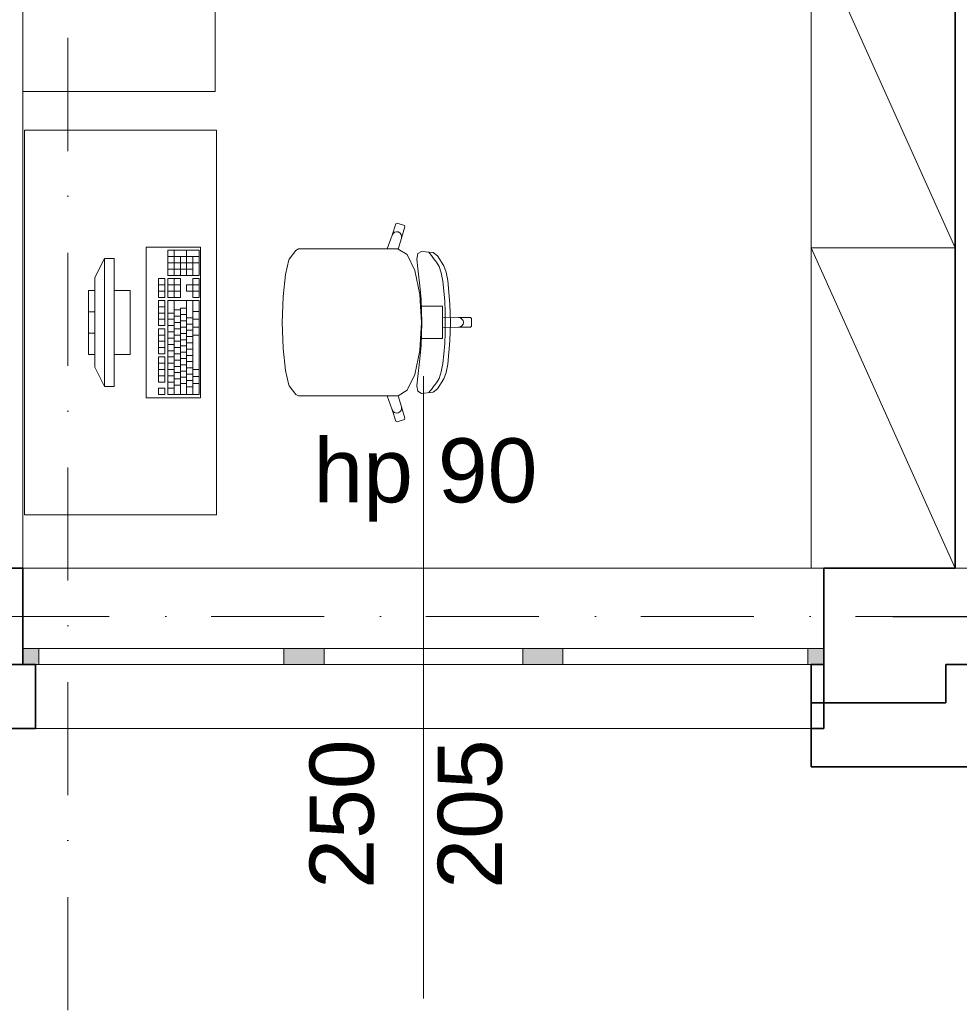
# Model space of a CAD drawing. Header units: millimetres. Extents: x -34676 to 172266, y 39940 to 476087.
# Tile 231 of 256: x 46791 to 49723, y 381900 to 384973. Entities that reach past the tile are written whole.
import ezdxf

# ---------------------------------------------------------------- set-up
doc = ezdxf.new("R2010")
doc.units = ezdxf.units.MM
doc.header["$MEASUREMENT"] = 0
doc.linetypes.add('Kropki i Kreski', pattern=[6.702778, 3.527778, -1.763889, 0, -1.411111])
for name, color, linetype in [('#podkład', 252, 'Continuous'), ('- A - ocieplenie', 7, 'Continuous'), ('- ZT- opisy', 7, 'Continuous'), ('Konstrukcja - Siatka mod', 7, 'Continuous'), ('Konstrukcja - Stropy', 7, 'Continuous'), ('Konstrukcja - Ściany działowe', 7, 'Continuous'), ('Konstrukcja - Ściany zewnętrzne', 7, 'Continuous'), ('Okna Archicada', 7, 'Continuous'), ('Wnętrze - Umeblowanie', 7, 'Continuous'), ('Znaczniki okien Archicada', 7, 'Continuous')]:
    doc.layers.add(name, color=color, linetype=linetype)
doc.styles.add('STYL_AUTOMATYCZNY_1', font='arial.ttf')

# ---------------------------------------------------------------- blocks, each defined once
blk = doc.blocks.new('uyd')
at = {"layer": 'Okna Archicada', "linetype": 'Continuous', "lineweight": 13}
for points in [[(46407.6, 173060.5), (46407.6, 173010.5), (46457.6, 173010.5), (46457.6, 173060.5)], [(47272.6, 173010.5), (47272.6, 173060.5), (47222.6, 173060.5), (47222.6, 173010.5)], [(47272.6, 173060.5), (47272.6, 173010.5), (47347.6, 173010.5), (47347.6, 173060.5)], [(48042.6, 173010.5), (48042.6, 173060.5), (47967.6, 173060.5), (47967.6, 173010.5)], [(48042.6, 173060.5), (48042.6, 173010.5), (48092.6, 173010.5), (48092.6, 173060.5)], [(48907.6, 173010.5), (48907.6, 173060.5), (48857.6, 173060.5), (48857.6, 173010.5)]]:
    blk.add_hatch(color=252, dxfattribs=at).paths.add_polyline_path(points)
at = {"layer": '- A - ocieplenie', "color": 252, "linetype": 'Continuous', "lineweight": 35, "ltscale": 100}
for p, q in [((46447.6, 173010.5), (46447.6, 172960.5)), ((48867.6, 173010.5), (48867.6, 172960.5)), ((51024.2, 173010.5), (49287.6, 173010.5)), ((49287.6, 173010.5), (49287.6, 172890.5)), ((46447.6, 172960.5), (46447.6, 172810.5)), ((48867.6, 172960.5), (48867.6, 172810.5)), ((49287.6, 172890.5), (48867.4, 172890.5)), ((48867.4, 172690.5), (49287.6, 172690.5)), ((49487.6, 172690.5), (49287.6, 172690.5))]:
    blk.add_line(p, q, dxfattribs=at)
at = {"layer": '- A - ocieplenie', "color": 252, "linetype": 'Continuous', "lineweight": 35, "ltscale": 100, "flags": 128}
for points in [[(46447.6, 173010.5), (46217.6, 173010.5)], [(48907.6, 173010.5), (48867.6, 173010.5)], [(48907.6, 172810.5), (48907.6, 173010.5)], [(48867.4, 172890.5), (48867.4, 172690.5)], [(46217.6, 172810.5), (46447.6, 172810.5)], [(48867.6, 172810.5), (48907.6, 172810.5)]]:
    blk.add_lwpolyline(points, dxfattribs=at)
at = {"layer": 'Konstrukcja - Siatka mod', "color": 252, "linetype": 'Kropki i Kreski', "lineweight": 13, "ltscale": 100}
for p, q in [((46547.6, 171931.6), (46547.6, 188896.4)), ((20180, 173160.5), (49624.6, 173160.5))]:
    blk.add_line(p, q, dxfattribs=at)
at = {"layer": 'Konstrukcja - Stropy', "color": 252, "linetype": 'Continuous', "lineweight": 13, "ltscale": 100}
blk.add_line((37597.6, 173310.5), (49667.6, 173310.5), dxfattribs=at)
at = {"layer": 'Konstrukcja - Ściany działowe', "color": 252, "linetype": 'Continuous', "lineweight": 13, "ltscale": 100, "flags": 128}
blk.add_lwpolyline([(46407.6, 173310.5), (46407.6, 178180.5)], dxfattribs=at)
at = {"layer": 'Konstrukcja - Ściany działowe', "color": 252, "linetype": 'Continuous', "lineweight": 25, "ltscale": 100, "flags": 128}
blk.add_lwpolyline([(46382.6, 173310.5), (46407.6, 173310.5)], dxfattribs=at)
at = {"layer": 'Konstrukcja - Ściany zewnętrzne', "color": 252, "linetype": 'Continuous', "lineweight": 35, "ltscale": 100}
for p, q in [((49317.6, 178180.5), (49317.6, 173310.5)), ((46407.6, 173060.5), (46407.6, 173310.5)), ((48907.6, 173060.5), (48907.6, 173310.5)), ((49317.6, 173310.5), (48907.6, 173310.5)), ((46407.6, 173010.5), (46407.6, 173060.5)), ((48907.6, 173010.5), (48907.6, 173060.5)), ((49287.6, 173010.5), (49317.6, 173010.5)), ((49817.6, 173010.5), (49317.6, 173010.5))]:
    blk.add_line(p, q, dxfattribs=at)
at = {"layer": 'Konstrukcja - Ściany zewnętrzne', "color": 252, "linetype": 'Continuous', "lineweight": 13, "ltscale": 100}
for p, q in [((48907.6, 173010.5), (48907.6, 172890.5)), ((49287.6, 172890.5), (49287.6, 173010.5)), ((48907.6, 172890.5), (49287.6, 172890.5))]:
    blk.add_line(p, q, dxfattribs=at)
at = {"layer": 'Konstrukcja - Ściany zewnętrzne', "color": 252, "linetype": 'Continuous', "lineweight": 35, "ltscale": 100, "flags": 128}
for points in [[(46407.6, 173310.5), (46257.6, 173310.5)], [(46257.6, 173010.5), (46407.6, 173010.5)]]:
    blk.add_lwpolyline(points, dxfattribs=at)
at = {"layer": 'Okna Archicada', "color": 252, "linetype": 'Continuous', "lineweight": 13, "ltscale": 100}
for p, q in [((46407.6, 173310.5), (48907.6, 173310.5)), ((46407.6, 173060.5), (46457.6, 173060.5)), ((46457.6, 173060.5), (46457.6, 173010.5)), ((46457.6, 173060.5), (47222.6, 173060.5)), ((47222.6, 173010.5), (47222.6, 173060.5)), ((47222.6, 173060.5), (47272.6, 173060.5)), ((47272.6, 173060.5), (47347.6, 173060.5)), ((47347.6, 173060.5), (47347.6, 173010.5)), ((47347.6, 173060.5), (47967.6, 173060.5)), ((47967.6, 173010.5), (47967.6, 173060.5)), ((47967.6, 173060.5), (48042.6, 173060.5)), ((48042.6, 173060.5), (48092.6, 173060.5)), ((48092.6, 173060.5), (48092.6, 173010.5)), ((48092.6, 173060.5), (48857.6, 173060.5)), ((48857.6, 173010.5), (48857.6, 173060.5)), ((48857.6, 173060.5), (48907.6, 173060.5)), ((46407.6, 173010.5), (48907.6, 173010.5)), ((46457.6, 173010.5), (46407.6, 173010.5)), ((48867.6, 173010.5), (46447.6, 173010.5)), ((47222.6, 173010.5), (46457.6, 173010.5)), ((47272.6, 173010.5), (47222.6, 173010.5)), ((47347.6, 173010.5), (47272.6, 173010.5)), ((47967.6, 173010.5), (47347.6, 173010.5)), ((48042.6, 173010.5), (47967.6, 173010.5)), ((48092.6, 173010.5), (48042.6, 173010.5)), ((48857.6, 173010.5), (48092.6, 173010.5)), ((48907.6, 173010.5), (48857.6, 173010.5)), ((48867.6, 172810.5), (46447.6, 172810.5))]:
    blk.add_line(p, q, dxfattribs=at)
at = {"layer": 'Okna Archicada', "color": 252, "linetype": 'Continuous', "lineweight": 35, "ltscale": 100}
for p, q in [((46407.6, 173060.5), (46407.6, 173310.5)), ((48907.6, 173060.5), (48907.6, 173310.5)), ((46407.6, 173010.5), (46407.6, 173060.5)), ((46407.6, 173010.5), (46407.6, 173060.5)), ((48907.6, 173010.5), (48907.6, 173060.5)), ((48907.6, 173010.5), (48907.6, 173060.5)), ((46447.6, 173010.5), (46447.6, 172960.5)), ((48867.6, 173010.5), (48867.6, 172960.5)), ((46447.6, 172960.5), (46447.6, 172810.5)), ((48867.6, 172960.5), (48867.6, 172810.5))]:
    blk.add_line(p, q, dxfattribs=at)
at = {"layer": 'Wnętrze - Umeblowanie', "color": 252, "linetype": 'Continuous', "lineweight": 13, "ltscale": 100}
for p, q in [((48867.6, 175310.5), (49317.6, 174310.5)), ((48867.6, 175310.5), (48867.6, 173310.5)), ((49317.6, 173310.5), (49317.6, 175310.5)), ((47560.3, 174350.7), (47571.7, 174386.1)), ((47571.7, 174386.1), (47575.5, 174388)), ((47575.5, 174388), (47598.2, 174380.5)), ((47560.3, 174350.7), (47563.2, 174355.8)), ((47563.2, 174355.8), (47567.7, 174359.4)), ((47567.7, 174359.4), (47573.4, 174361)), ((47573.4, 174361), (47579.1, 174360.4)), ((47579.1, 174360.4), (47584.2, 174357.5)), ((47584.2, 174357.5), (47587.9, 174352.8)), ((47587.9, 174352.8), (47589.4, 174347.2)), ((47600.2, 174376.7), (47588.8, 174341.3)), ((47598.2, 174380.5), (47600.2, 174376.7)), ((47544.6, 174307.3), (47560.3, 174350.7)), ((47588.8, 174341.3), (47579.1, 174307.2)), ((47589.4, 174347.2), (47588.8, 174341.3)), ((46957.5, 174303.2), (46860.5, 174303.2)), ((46860.5, 174303.2), (46860.5, 174224.9)), ((46879.9, 174224.9), (46879.9, 174303.2)), ((46918.7, 174224.9), (46918.7, 174303.2)), ((46957.5, 174224.9), (46957.5, 174303.2)), ((47238.6, 174275.9), (47259.8, 174302.7)), ((47259.8, 174302.7), (47268.4, 174307.3)), ((47268.4, 174307.3), (47299.4, 174307.3)), ((47299.4, 174307.3), (47335.5, 174307.3)), ((47335.5, 174307.3), (47544.6, 174307.3)), ((47578.9, 174307.3), (47544.6, 174307.3)), ((47578.9, 174307.3), (47579.1, 174307.2)), ((47579.1, 174307.2), (47606.9, 174289.8)), ((47637.4, 174275.5), (47640.5, 174292.7)), ((47640.5, 174292.7), (47652, 174299.4)), ((47652, 174299.4), (47688.1, 174296.1)), ((47677.6, 174293), (47674.9, 174296.8)), ((47682.7, 174286.8), (47677.6, 174293)), ((47688.1, 174296.1), (47701.3, 174285.6)), ((49317.6, 174310.5), (48867.6, 174310.5)), ((48867.6, 174310.5), (49317.6, 173310.5)), ((46662.3, 174278), (46632.3, 174218)), ((46692.3, 174278), (46662.3, 174278)), ((46662.3, 174278), (46662.3, 173878)), ((46692.3, 173878), (46692.3, 174278)), ((46957.5, 174283.6), (46860.5, 174283.6)), ((46957.5, 174264.1), (46860.5, 174264.1)), ((46899.3, 174224.9), (46899.3, 174283.6)), ((46938.1, 174224.9), (46938.1, 174283.6)), ((47227.1, 174227.9), (47237.8, 174273.8)), ((47237.8, 174273.8), (47238.6, 174275.9)), ((47606.9, 174289.8), (47630.7, 174240.1)), ((47640, 174246.5), (47637.4, 174275.5)), ((47688.9, 174277.7), (47682.7, 174286.8)), ((47698.9, 174266), (47688.9, 174277.7)), ((47706.6, 174252.8), (47698.9, 174266)), ((47701.3, 174285.6), (47721.4, 174254.5)), ((46938.1, 174244.5), (46860.5, 174244.5)), ((47630.7, 174240.1), (47646.6, 174165.7)), ((47645.8, 174201.2), (47640, 174246.5)), ((47712.9, 174232.5), (47706.6, 174252.8)), ((47717.8, 174206.5), (47712.9, 174232.5)), ((47721.4, 174254.5), (47728.6, 174234.6)), ((47728.6, 174234.6), (47733.4, 174208.7)), ((46632.3, 173938), (46632.3, 174218)), ((46850.8, 174215.1), (46831.4, 174215.1)), ((46831.4, 174215.1), (46831.4, 174156.3)), ((46850.8, 174156.3), (46850.8, 174215.1)), ((46860.5, 174224.9), (46957.5, 174224.9)), ((46899.3, 174215.1), (46860.5, 174215.1)), ((46860.5, 174215.1), (46860.5, 174156.3)), ((46879.9, 174156.3), (46879.9, 174215.1)), ((46899.3, 174156.3), (46899.3, 174215.1)), ((46957.5, 174215.1), (46938.1, 174215.1)), ((46938.1, 174215.1), (46938.1, 174195.5)), ((46957.5, 174156.3), (46957.5, 174215.1)), ((47219.9, 174159.1), (47227.1, 174227.9)), ((47650.5, 174150.3), (47645.8, 174201.2)), ((47721.5, 174176.6), (47717.8, 174206.5)), ((47733.4, 174208.7), (47740.4, 174135.5)), ((46632.3, 174178), (46612.3, 174178)), ((46612.3, 174178), (46612.3, 173978)), ((46632.3, 173978), (46632.3, 174178)), ((46742.3, 174178), (46692.3, 174178)), ((46692.3, 174178), (46692.3, 173978)), ((46742.3, 173978), (46742.3, 174178)), ((46850.8, 174195.5), (46831.4, 174195.5)), ((46850.8, 174175.9), (46831.4, 174175.9)), ((46899.3, 174195.5), (46860.5, 174195.5)), ((46899.3, 174175.9), (46860.5, 174175.9)), ((46938.1, 174195.5), (46918.7, 174195.5)), ((46918.7, 174195.5), (46918.7, 174175.9)), ((46918.7, 174175.9), (46938.1, 174175.9)), ((46957.5, 174195.5), (46938.1, 174195.5)), ((46938.1, 174175.9), (46938.1, 174195.5)), ((46938.1, 174175.9), (46938.1, 174156.3)), ((46957.5, 174175.9), (46938.1, 174175.9)), ((47724.1, 174144.1), (47721.5, 174176.6)), ((46831.4, 174156.3), (46850.8, 174156.3)), ((46850.8, 174146.6), (46831.4, 174146.6)), ((46831.4, 174146.6), (46831.4, 174068.2)), ((46850.8, 174068.2), (46850.8, 174146.6)), ((46860.5, 174156.3), (46899.3, 174156.3)), ((46957.5, 174146.6), (46860.5, 174146.6)), ((46860.5, 174146.6), (46860.5, 173852.8)), ((46879.9, 173852.8), (46879.9, 174146.6)), ((46918.7, 173852.8), (46918.7, 174146.6)), ((46938.1, 174156.3), (46957.5, 174156.3)), ((46938.1, 173852.8), (46938.1, 174146.6)), ((46957.5, 173852.8), (46957.5, 174146.6)), ((47217.3, 174078), (47219.8, 174158)), ((47219.8, 174158), (47219.9, 174159.1)), ((47646.6, 174165.7), (47649, 174128.3)), ((47652.8, 174078), (47650.5, 174150.3)), ((47725.5, 174110.7), (47724.1, 174144.1)), ((46632.3, 174111.3), (46612.3, 174111.3)), ((46850.8, 174127), (46831.4, 174127)), ((46850.8, 174107.4), (46831.4, 174107.4)), ((46879.9, 174107.4), (46860.5, 174107.4)), ((46899.3, 174117.2), (46879.9, 174117.2)), ((46899.3, 173852.8), (46899.3, 174122.1)), ((46918.7, 174122.1), (46899.3, 174122.1)), ((46957.5, 174112.3), (46938.1, 174112.3)), ((47649, 174128.3), (47652.2, 174078)), ((47649, 174128.3), (47687.7, 174128.3)), ((47687.7, 174128.3), (47717.6, 174128.3)), ((47717.6, 174128.3), (47717.6, 174094.9)), ((47726, 174078), (47725.5, 174110.7)), ((47740.4, 174135.5), (47742.6, 174078)), ((46850.8, 174087.8), (46831.4, 174087.8)), ((46879.9, 174087.8), (46860.5, 174087.8)), ((46899.3, 174097.6), (46879.9, 174097.6)), ((46899.3, 174078), (46879.9, 174078)), ((46918.7, 174102.5), (46899.3, 174102.5)), ((46918.7, 174082.9), (46899.3, 174082.9)), ((46938.1, 174092.7), (46918.7, 174092.7)), ((46957.5, 174087.8), (46938.1, 174087.8)), ((47217.3, 174078), (47219.8, 173998)), ((47649, 174027.7), (47652.2, 174078)), ((47652.8, 174078), (47650.5, 174005.7)), ((47717.6, 174094.9), (47717.6, 174078)), ((47717.6, 174094.9), (47767.5, 174093.1)), ((47717.6, 174061.1), (47717.6, 174078)), ((47726, 174078), (47725.5, 174045.3)), ((47740.4, 174020.5), (47742.6, 174078)), ((47767.5, 174093.1), (47773.2, 174092)), ((47767.5, 174093.1), (47804.4, 174093.1)), ((47773.2, 174092), (47778, 174088.7)), ((47778, 174088.7), (47781.3, 174083.8)), ((47781.3, 174083.8), (47782.4, 174078)), ((47781.3, 174072.2), (47782.4, 174078)), ((47804.4, 174093.1), (47807.3, 174090.1)), ((47807.3, 174090.1), (47807.3, 174078)), ((47807.3, 174065.9), (47807.3, 174078)), ((46831.4, 174068.2), (46850.8, 174068.2)), ((46850.8, 174058.4), (46831.4, 174058.4)), ((46831.4, 174058.4), (46831.4, 173980.1)), ((46850.8, 173980.1), (46850.8, 174058.4)), ((46879.9, 174068.2), (46860.5, 174068.2)), ((46879.9, 174048.6), (46860.5, 174048.6)), ((46899.3, 174058.4), (46879.9, 174058.4)), ((46918.7, 174063.3), (46899.3, 174063.3)), ((46938.1, 174073.1), (46918.7, 174073.1)), ((46938.1, 174053.5), (46918.7, 174053.5)), ((46957.5, 174063.3), (46938.1, 174063.3)), ((47717.6, 174061.1), (47767.5, 174062.9)), ((47717.6, 174027.7), (47717.6, 174061.1)), ((47725.5, 174045.3), (47724.1, 174011.9)), ((47767.5, 174062.9), (47773.2, 174064.1)), ((47767.5, 174062.9), (47804.4, 174062.9)), ((47773.2, 174064.1), (47778, 174067.3)), ((47778, 174067.3), (47781.3, 174072.2)), ((47804.4, 174062.9), (47807.3, 174065.9)), ((46632.3, 174044.7), (46612.3, 174044.7)), ((46850.8, 174038.8), (46831.4, 174038.8)), ((46850.8, 174019.3), (46831.4, 174019.3)), ((46879.9, 174029.1), (46860.5, 174029.1)), ((46899.3, 174038.8), (46879.9, 174038.8)), ((46899.3, 174019.3), (46879.9, 174019.3)), ((46918.7, 174043.7), (46899.3, 174043.7)), ((46918.7, 174024.2), (46899.3, 174024.2)), ((46938.1, 174033.9), (46918.7, 174033.9)), ((46938.1, 174014.4), (46918.7, 174014.4)), ((46957.5, 174038.8), (46938.1, 174038.8)), ((47646.6, 173990.3), (47649, 174027.7)), ((47649, 174027.7), (47687.7, 174027.7)), ((47687.7, 174027.7), (47717.6, 174027.7)), ((47733.4, 173947.3), (47740.4, 174020.5)), ((46850.8, 173999.7), (46831.4, 173999.7)), ((46879.9, 174009.5), (46860.5, 174009.5)), ((46879.9, 173989.9), (46860.5, 173989.9)), ((46899.3, 173999.7), (46879.9, 173999.7)), ((46918.7, 174004.6), (46899.3, 174004.6)), ((46918.7, 173985), (46899.3, 173985)), ((46938.1, 173994.8), (46918.7, 173994.8)), ((47219.8, 173998), (47219.9, 173996.9)), ((47219.9, 173996.9), (47227.1, 173928.2)), ((47630.7, 173915.9), (47646.6, 173990.3)), ((47650.5, 174005.7), (47645.8, 173954.8)), ((47724.1, 174011.9), (47721.5, 173979.5)), ((46612.3, 173978), (46632.3, 173978)), ((46692.3, 173978), (46742.3, 173978)), ((46831.4, 173980.1), (46850.8, 173980.1)), ((46850.8, 173970.3), (46831.4, 173970.3)), ((46831.4, 173970.3), (46831.4, 173892)), ((46850.8, 173892), (46850.8, 173970.3)), ((46879.9, 173970.3), (46860.5, 173970.3)), ((46899.3, 173980.1), (46879.9, 173980.1)), ((46899.3, 173960.5), (46879.9, 173960.5)), ((46918.7, 173965.4), (46899.3, 173965.4)), ((46938.1, 173975.2), (46918.7, 173975.2)), ((46938.1, 173955.6), (46918.7, 173955.6)), ((47645.8, 173954.8), (47640, 173909.5)), ((47721.5, 173979.5), (47717.8, 173949.5)), ((46662.3, 173878), (46632.3, 173938)), ((46850.8, 173950.7), (46831.4, 173950.7)), ((46850.8, 173931.1), (46831.4, 173931.1)), ((46879.9, 173950.7), (46860.5, 173950.7)), ((46879.9, 173931.1), (46860.5, 173931.1)), ((46899.3, 173940.9), (46879.9, 173940.9)), ((46918.7, 173945.8), (46899.3, 173945.8)), ((46918.7, 173926.2), (46899.3, 173926.2)), ((46938.1, 173936), (46918.7, 173936)), ((46957.5, 173931.1), (46938.1, 173931.1)), ((47227.1, 173928.2), (47237.8, 173882.2)), ((47712.9, 173923.5), (47706.6, 173903.2)), ((47717.8, 173949.5), (47712.9, 173923.5)), ((47728.6, 173921.4), (47733.4, 173947.3)), ((46850.8, 173911.6), (46831.4, 173911.6)), ((46831.4, 173892), (46850.8, 173892)), ((46879.9, 173911.6), (46860.5, 173911.6)), ((46879.9, 173892), (46860.5, 173892)), ((46899.3, 173921.3), (46879.9, 173921.3)), ((46899.3, 173901.8), (46879.9, 173901.8)), ((46918.7, 173906.7), (46899.3, 173906.7)), ((46938.1, 173916.4), (46918.7, 173916.4)), ((46938.1, 173896.9), (46918.7, 173896.9)), ((46957.5, 173909.1), (46938.1, 173909.1)), ((47606.9, 173866.2), (47630.7, 173915.9)), ((47640, 173909.5), (47637.4, 173880.6)), ((47706.6, 173903.2), (47698.9, 173890)), ((47701.3, 173870.4), (47721.4, 173901.5)), ((47721.4, 173901.5), (47728.6, 173921.4)), ((46662.3, 173878), (46692.3, 173878)), ((46850.8, 173872.4), (46831.4, 173872.4)), ((46831.4, 173872.4), (46831.4, 173852.8)), ((46850.8, 173852.8), (46850.8, 173872.4)), ((46879.9, 173872.4), (46860.5, 173872.4)), ((46899.3, 173882.2), (46879.9, 173882.2)), ((46918.7, 173887.1), (46899.3, 173887.1)), ((46938.1, 173877.3), (46918.7, 173877.3)), ((46957.5, 173887.1), (46938.1, 173887.1)), ((47237.8, 173882.2), (47238.6, 173880.1)), ((47238.6, 173880.1), (47259.8, 173853.3)), ((47579.1, 173848.9), (47606.9, 173866.2)), ((47637.4, 173880.6), (47640.5, 173863.3)), ((47640.5, 173863.3), (47652, 173856.6)), ((47677.6, 173863), (47674.9, 173859.2)), ((47682.7, 173869.2), (47677.6, 173863)), ((47688.9, 173878.3), (47682.7, 173869.2)), ((47688.1, 173859.9), (47701.3, 173870.4)), ((47698.9, 173890), (47688.9, 173878.3)), ((46831.4, 173852.8), (46850.8, 173852.8)), ((46860.5, 173852.8), (46957.5, 173852.8)), ((47259.8, 173853.3), (47268.4, 173848.7)), ((47268.4, 173848.7), (47299.4, 173848.7)), ((47299.4, 173848.7), (47335.5, 173848.7)), ((47335.5, 173848.7), (47544.6, 173848.7)), ((47578.9, 173848.7), (47544.6, 173848.7)), ((47544.6, 173848.7), (47560.3, 173805.4)), ((47578.9, 173848.7), (47579.1, 173848.9)), ((47588.8, 173814.7), (47579.1, 173848.9)), ((47652, 173856.6), (47688.1, 173859.9)), ((47560.3, 173805.4), (47563.2, 173800.2)), ((47560.3, 173805.4), (47571.7, 173769.9)), ((47563.2, 173800.2), (47567.7, 173796.6)), ((47584.2, 173798.5), (47587.9, 173803.2)), ((47587.9, 173803.2), (47589.4, 173808.8)), ((47589.4, 173808.8), (47588.8, 173814.7)), ((47600.2, 173779.3), (47588.8, 173814.7)), ((47567.7, 173796.6), (47573.4, 173795)), ((47571.7, 173769.9), (47575.5, 173768)), ((47573.4, 173795), (47579.1, 173795.7)), ((47575.5, 173768), (47598.2, 173775.5)), ((47579.1, 173795.7), (47584.2, 173798.5)), ((47598.2, 173775.5), (47600.2, 173779.3)), ((48867.6, 173310.5), (49317.6, 173310.5))]:
    blk.add_line(p, q, dxfattribs=at)
at = {"layer": 'Wnętrze - Umeblowanie', "color": 252, "linetype": 'Continuous', "lineweight": 13, "ltscale": 100, "flags": 128}
for points in [[(46407.6, 174798.6), (46407.6, 175998.6), (47007.6, 175998.6), (47007.6, 174798.6)], [(46412.3, 174678), (46412.3, 173478), (47012.3, 173478), (47012.3, 174678)], [(46792.3, 173843), (46962.3, 173843), (46962.3, 174313), (46792.3, 174313)]]:
    blk.add_lwpolyline(points, close=True, dxfattribs=at)
at = {"layer": 'Znaczniki okien Archicada', "color": 252, "linetype": 'Continuous', "lineweight": 13, "ltscale": 100}
blk.add_line((47657.6, 171967.6), (47657.6, 173910.5), dxfattribs=at)
at = {"layer": 'Znaczniki okien Archicada', "color": 252, "linetype": 'Continuous', "lineweight": 15, "insert": (47314.4, 173456), "char_height": 200, "attachment_point": 7, "style": 'STYL_AUTOMATYCZNY_1'}
blk.add_mtext('\\A1;{\\pql;\\pt0;\\fArial|b0|i0|c238|p0;\\W1.000000;hp 90\\fArial|b0|i0|c238|p0;\\W1.000000;\\A1{\\H.66x;\\S^  ;}\\fArial|b0|i0|c238|p0;\\W1.000000;\\fArial|b0|i0|c238|p0;\\W1.000000;}', dxfattribs=at)
at = {"layer": 'Znaczniki okien Archicada', "color": 252, "linetype": 'Continuous', "lineweight": 15, "char_height": 200, "attachment_point": 7, "rotation": 90, "style": 'STYL_AUTOMATYCZNY_1'}
for s, insert in [('\\A1;{\\pql;\\pt0;\\fArial|b0|i0|c238|p0;\\W1.000000;250\\fArial|b0|i0|c238|p0;\\W1.000000;\\A1{\\H.66x;\\S^  ;}\\fArial|b0|i0|c238|p0;\\W1.000000;\\fArial|b0|i0|c238|p0;\\W1.000000;}', (47560.9, 172310.5)), ('\\A1;{\\pql;\\pt0;\\fArial|b0|i0|c238|p0;\\W1.000000;205\\fArial|b0|i0|c238|p0;\\W1.000000;\\A1{\\H.66x;\\S^  ;}\\fArial|b0|i0|c238|p0;\\W1.000000;\\fArial|b0|i0|c238|p0;\\W1.000000;}', (47960.9, 172310.5))]:
    blk.add_mtext(s, dxfattribs=dict(at, insert=insert))

msp = doc.modelspace()

# ---------------------------------------------------------------- block references
at = {"layer": '#podkład'}
msp.add_blockref('uyd', (392.7, 209950.3), dxfattribs=at)

# ---------------------------------------------------------------- next in the draw order: linework, layer by layer
at = {"layer": '- ZT- opisy', "color": 7}
msp.add_line((49515.3, 383110.8), (50605.3, 383110.8), dxfattribs=at)

doc.saveas('drawing.dxf')
